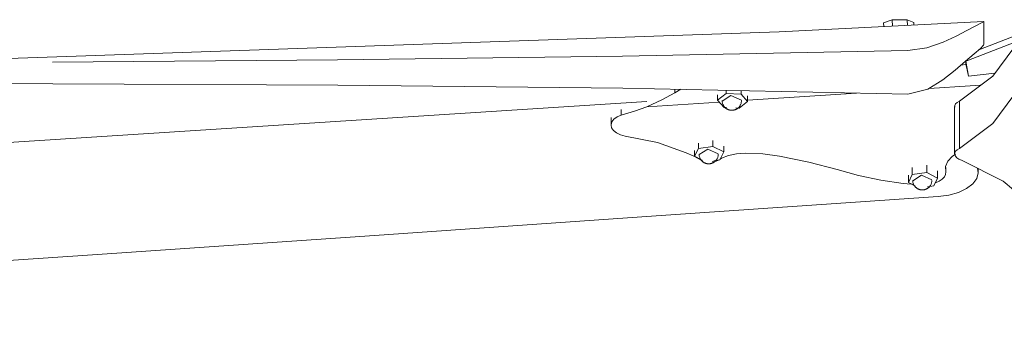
# Model space of a CAD drawing. Header units: millimetres. Extents: x 5494 to 11947, y -2708 to 7544.
# Tile 2 of 16: x 8182 to 8446, y -2398 to -2314. Entities that reach past the tile are written whole.
import ezdxf

# ---------------------------------------------------------------- set-up
doc = ezdxf.new("R2010")
doc.units = ezdxf.units.MM
doc.layers.add('E-ELEC-FIXT', color=7, linetype='Continuous', lineweight=9)

# ---------------------------------------------------------------- blocks, each defined once
blk = doc.blocks.new('AOBA - 33349 AOBA Dark ceiling fan-567936-00 Isometrico PDF')
at = {"layer": 'E-ELEC-FIXT', "color": 251, "lineweight": 15, "true_color": 0x5b5b5b}
for p, q in [((-2715.3, -2315.09), (-2712.99, -2314.3)), ((-2715.26, -2316.11), (-2715.3, -2315.09)), ((-2712.99, -2314.3), (-2708.95, -2314.25)), ((-2712.99, -2314.3), (-2712.93, -2315.99)), ((-2708.95, -2314.25), (-2707.23, -2314.97)), ((-2708.9, -2315.79), (-2708.95, -2314.25)), ((-2707.2, -2315.71), (-2707.23, -2314.97)), ((-2688.44, -2320.86), (-2688.44, -2314.77)), ((-2689.78, -2322.33), (-2676.52, -2317.19)), ((-2693, -2325.27), (-2676.52, -2318.88)), ((-2694.55, -2326.47), (-2693.26, -2326.24)), ((-2693.26, -2326.24), (-2693.26, -2325.4)), ((-2693.25, -2325.4), (-2692.52, -2329.42)), ((-2693.13, -2325.31), (-2693, -2325.27)), ((-2685.48, -2328.61), (-2692.52, -2329.42)), ((-2771.26, -2332.85), (-2771.26, -2333.83)), ((-2771.26, -2333.83), (-2769.64, -2332.89)), ((-2757.53, -2334.01), (-2759.83, -2335.79)), ((-2757.53, -2333.15), (-2757.53, -2334.01)), ((-2753.49, -2334.18), (-2757.53, -2334.01)), ((-2753.49, -2334.18), (-2753.49, -2333.24)), ((-2751.75, -2336.13), (-2753.49, -2334.18)), ((-2751.75, -2335.82), (-2722.52, -2333.92)), ((-2703.1, -2332.66), (-2692.05, -2331.95)), ((-2692.05, -2331.95), (-2689.38, -2331.77)), ((-2778.83, -2336.13), (-3236.26, -2365.47)), ((-2778.77, -2337.57), (-2759.36, -2336.31)), ((-2759.83, -2335.79), (-2759.83, -2334.4)), ((-2759.83, -2335.79), (-2758.08, -2337.74)), ((-2758.57, -2336.07), (-2756.25, -2334.57)), ((-2756.25, -2334.57), (-2753.43, -2335.81)), ((-2754.04, -2337.91), (-2751.75, -2336.13)), ((-2751.75, -2336.13), (-2751.75, -2334.69)), ((-2694.97, -2336.07), (-2694.97, -2348.77)), ((-2785.63, -2338.35), (-2785.63, -2339.8)), ((-2758.08, -2337.74), (-2757.46, -2337.77)), ((-2754.91, -2337.88), (-2754.04, -2337.91)), ((-2696.24, -2337.53), (-2696.24, -2350.22)), ((-2788.37, -2340.43), (-2788.37, -2342.49)), ((-2764.95, -2347.31), (-2764.95, -2348.76)), ((-2761.05, -2346.63), (-2761.05, -2348.18)), ((-2764.95, -2348.76), (-2765.97, -2350.85)), ((-2765.97, -2349.28), (-2765.97, -2350.85)), ((-2761.05, -2348.18), (-2764.95, -2348.76)), ((-2764.77, -2350.41), (-2762.45, -2348.91)), ((-2762.45, -2348.91), (-2759.64, -2350.15)), ((-2758.16, -2349.69), (-2761.05, -2348.18)), ((-2759.17, -2351.78), (-2758.16, -2349.69)), ((-2758.16, -2348.1), (-2758.16, -2349.69)), ((-2765.97, -2350.85), (-2763.94, -2351.91)), ((-2763.89, -2352.01), (-2764.23, -2351.86)), ((-2760.81, -2352.03), (-2759.17, -2351.78)), ((-2758.75, -2351.37), (-2759.09, -2351.64)), ((-2696.02, -2350.27), (-2696.91, -2350.87)), ((-2707.61, -2353.84), (-2707.61, -2355.74)), ((-2703.7, -2355.16), (-2707.61, -2355.74)), ((-2703.7, -2353.26), (-2703.7, -2355.16)), ((-2700.81, -2356.67), (-2703.7, -2355.16)), ((-2700.81, -2354.74), (-2700.81, -2356.67)), ((-2698.62, -2355.3), (-2698.62, -2353.85)), ((-2689.9, -2355.16), (-2689.9, -2354.16)), ((-2707.61, -2355.74), (-2708.62, -2357.83)), ((-2708.62, -2355.92), (-2708.62, -2357.83)), ((-2708.62, -2357.83), (-2706.7, -2358.84)), ((-2707.49, -2357.42), (-2705.17, -2355.92)), ((-2705.17, -2355.92), (-2702.35, -2357.15)), ((-2701.83, -2358.76), (-2700.81, -2356.67)), ((-2703.5, -2359.01), (-2701.83, -2358.76))]:
    blk.add_line(p, q, dxfattribs=at)
for points in [[(-2986.2, -2325.89, 0), (-2743.33, -2317.53, 0), (-2688.44, -2314.77, 0)], [(-2708.83, -2322.47, 0), (-2703.69, -2321.74, 0), (-2699.35, -2320.27, 0), (-2695.82, -2318.66, 0), (-2692.95, -2317.17, 0), (-2690.71, -2315.97, 0), (-2689.18, -2315.14, 0), (-2688.46, -2314.78, 0), (-2688.44, -2314.77, 0)], [(-2688.44, -2320.86, 0), (-2688.5, -2321.03, 0), (-2689.35, -2321.94, 0), (-2691.01, -2323.43, 0), (-2693.29, -2325.4, 0), (-2696.08, -2327.74, 0), (-2699.39, -2330.33, 0), (-2703.45, -2332.88, 0), (-2708.83, -2334.22, 0)], [(-2938.21, -2325.63, 0), (-2861.77, -2324.99, 0), (-2785.31, -2323.99, 0), (-2708.83, -2322.47, 0)], [(-2694.97, -2336.07, 0), (-2686.03, -2329.38, 0), (-2680.36, -2321.74, 0)], [(-2692.52, -2329.42, 0), (-2692.89, -2327.71, 0), (-2693.26, -2326.24, 0)], [(-2708.83, -2334.22, 0), (-2785.19, -2332.55, 0), (-2861.62, -2331.79, 0), (-2938.06, -2331.41, 0), (-2976.29, -2331.31, 0)], [(-2778.77, -2337.57, 0), (-2774.76, -2335.76, 0), (-2771.26, -2333.83, 0)], [(-2758.58, -2335.94, 0), (-2758.57, -2336.13, 0), (-2758.55, -2336.32, 0), (-2758.51, -2336.51, 0), (-2758.47, -2336.69, 0), (-2758.41, -2336.86, 0), (-2758.34, -2337.02, 0), (-2758.27, -2337.17, 0), (-2758.19, -2337.3, 0), (-2758.11, -2337.43, 0), (-2758.02, -2337.54, 0), (-2757.93, -2337.65, 0), (-2757.84, -2337.74, 0), (-2757.76, -2337.83, 0), (-2757.67, -2337.91, 0), (-2757.58, -2337.97, 0), (-2757.5, -2338.04, 0), (-2757.42, -2338.09, 0), (-2757.34, -2338.14, 0), (-2757.26, -2338.19, 0), (-2757.18, -2338.23, 0), (-2757.11, -2338.27, 0), (-2757.04, -2338.3, 0), (-2756.97, -2338.33, 0), (-2756.9, -2338.36, 0), (-2756.83, -2338.38, 0), (-2756.77, -2338.4, 0), (-2756.71, -2338.42, 0), (-2756.64, -2338.44, 0), (-2756.58, -2338.45, 0), (-2756.52, -2338.47, 0), (-2756.46, -2338.48, 0), (-2756.41, -2338.49, 0), (-2756.35, -2338.5, 0), (-2756.29, -2338.5, 0), (-2756.24, -2338.51, 0), (-2756.18, -2338.51, 0), (-2756.12, -2338.52, 0), (-2756.07, -2338.52, 0), (-2756.01, -2338.52, 0), (-2755.96, -2338.52, 0), (-2755.9, -2338.52, 0), (-2755.87, -2338.52, 0)], [(-2753.42, -2335.94, 0), (-2753.43, -2336.13, 0), (-2753.45, -2336.32, 0), (-2753.49, -2336.51, 0), (-2753.53, -2336.69, 0), (-2753.59, -2336.86, 0), (-2753.66, -2337.02, 0), (-2753.73, -2337.17, 0), (-2753.81, -2337.3, 0), (-2753.89, -2337.43, 0), (-2753.98, -2337.54, 0), (-2754.07, -2337.65, 0), (-2754.16, -2337.74, 0), (-2754.24, -2337.83, 0), (-2754.33, -2337.91, 0), (-2754.42, -2337.97, 0), (-2754.5, -2338.04, 0), (-2754.58, -2338.09, 0), (-2754.66, -2338.14, 0), (-2754.74, -2338.19, 0), (-2754.82, -2338.23, 0), (-2754.89, -2338.27, 0), (-2754.96, -2338.3, 0), (-2755.03, -2338.33, 0), (-2755.1, -2338.36, 0), (-2755.17, -2338.38, 0), (-2755.23, -2338.4, 0), (-2755.29, -2338.42, 0), (-2755.36, -2338.44, 0), (-2755.42, -2338.45, 0), (-2755.48, -2338.47, 0), (-2755.54, -2338.48, 0), (-2755.59, -2338.49, 0), (-2755.65, -2338.5, 0), (-2755.71, -2338.5, 0), (-2755.76, -2338.51, 0), (-2755.82, -2338.51, 0), (-2755.87, -2338.52, 0)], [(-2696.22, -2337.71, 0), (-2696.2, -2337.25, 0), (-2695.97, -2336.81, 0), (-2695.55, -2336.41, 0), (-2694.97, -2336.07, 0)], [(-2680.36, -2334.43, 0), (-2686.03, -2342.07, 0), (-2694.97, -2348.77, 0)], [(-2785.63, -2339.8, 0), (-2782.09, -2338.78, 0), (-2778.77, -2337.57, 0)], [(-2788.37, -2342.41, 0), (-2788.16, -2341.65, 0), (-2787.61, -2340.94, 0), (-2786.75, -2340.31, 0), (-2785.63, -2339.8, 0)], [(-2784.59, -2345.42, 0), (-2785.87, -2345.06, 0), (-2786.94, -2344.54, 0), (-2787.74, -2343.9, 0), (-2788.23, -2343.18, 0), (-2788.37, -2342.49, 0)], [(-2768.27, -2349.89, 0), (-2775.92, -2347.14, 0), (-2784.59, -2345.42, 0)], [(-2764.23, -2351.86, 0), (-2766.18, -2350.84, 0), (-2768.27, -2349.89, 0)], [(-2752.41, -2350.03, 0), (-2754.71, -2350.19, 0), (-2756.87, -2350.65, 0), (-2758.75, -2351.37, 0)], [(-2743.17, -2350.8, 0), (-2747.72, -2350.21, 0), (-2752.41, -2350.03, 0)], [(-2694.97, -2348.77, 0), (-2695.55, -2349.1, 0), (-2695.97, -2349.5, 0), (-2696.2, -2349.94, 0), (-2696.22, -2350.4, 0), (-2696.04, -2350.85, 0), (-2695.65, -2351.26, 0), (-2695.1, -2351.61, 0), (-2694.4, -2351.88, 0)], [(-2764.78, -2350.28, 0), (-2764.77, -2350.47, 0), (-2764.75, -2350.67, 0), (-2764.72, -2350.85, 0), (-2764.67, -2351.03, 0), (-2764.61, -2351.2, 0), (-2764.54, -2351.36, 0), (-2764.47, -2351.51, 0), (-2764.39, -2351.64, 0), (-2764.31, -2351.77, 0), (-2764.22, -2351.88, 0), (-2764.13, -2351.99, 0), (-2764.05, -2352.08, 0), (-2763.96, -2352.17, 0), (-2763.87, -2352.25, 0), (-2763.79, -2352.32, 0), (-2763.7, -2352.38, 0), (-2763.62, -2352.43, 0), (-2763.54, -2352.48, 0), (-2763.46, -2352.53, 0), (-2763.39, -2352.57, 0), (-2763.31, -2352.61, 0), (-2763.24, -2352.64, 0), (-2763.17, -2352.67, 0), (-2763.1, -2352.7, 0), (-2763.04, -2352.72, 0), (-2762.97, -2352.74, 0), (-2762.91, -2352.76, 0), (-2762.85, -2352.78, 0), (-2762.78, -2352.79, 0), (-2762.72, -2352.81, 0), (-2762.67, -2352.82, 0), (-2762.61, -2352.83, 0), (-2762.55, -2352.84, 0), (-2762.49, -2352.84, 0), (-2762.44, -2352.85, 0), (-2762.38, -2352.85, 0), (-2762.33, -2352.86, 0), (-2762.27, -2352.86, 0), (-2762.22, -2352.86, 0), (-2762.16, -2352.86, 0), (-2762.11, -2352.86, 0), (-2762.07, -2352.86, 0)], [(-2759.62, -2350.28, 0), (-2759.63, -2350.47, 0), (-2759.65, -2350.67, 0), (-2759.69, -2350.85, 0), (-2759.74, -2351.03, 0), (-2759.79, -2351.2, 0), (-2759.86, -2351.36, 0), (-2759.93, -2351.51, 0), (-2760.01, -2351.64, 0), (-2760.1, -2351.77, 0), (-2760.18, -2351.88, 0), (-2760.27, -2351.99, 0), (-2760.36, -2352.08, 0), (-2760.45, -2352.17, 0), (-2760.53, -2352.25, 0), (-2760.62, -2352.32, 0), (-2760.7, -2352.38, 0), (-2760.78, -2352.43, 0), (-2760.86, -2352.48, 0), (-2760.94, -2352.53, 0), (-2761.02, -2352.57, 0), (-2761.09, -2352.61, 0), (-2761.16, -2352.64, 0), (-2761.23, -2352.67, 0), (-2761.3, -2352.7, 0), (-2761.37, -2352.72, 0), (-2761.43, -2352.74, 0), (-2761.5, -2352.76, 0), (-2761.56, -2352.78, 0), (-2761.62, -2352.79, 0), (-2761.68, -2352.81, 0), (-2761.74, -2352.82, 0), (-2761.8, -2352.83, 0), (-2761.85, -2352.84, 0), (-2761.91, -2352.84, 0), (-2761.97, -2352.85, 0), (-2762.02, -2352.85, 0), (-2762.07, -2352.86, 0)], [(-2759.41, -2351.83, 0), (-2759.79, -2352, 0), (-2760.5, -2352.21, 0), (-2761.27, -2352.33, 0)], [(-2727.79, -2354.43, 0), (-2735.31, -2352.41, 0), (-2743.17, -2350.8, 0)], [(-2696.91, -2350.87, 0), (-2698.06, -2352.17, 0), (-2698.65, -2353.57, 0), (-2698.64, -2355.01, 0)], [(-2694.4, -2351.88, 0), (-2683.23, -2357.54, 0), (-2674.94, -2364.47, 0)], [(-2716.07, -2357.28, 0), (-2722.05, -2355.98, 0), (-2727.79, -2354.43, 0)], [(-2698.64, -2355.01, 0), (-2698.66, -2355.69, 0), (-2698.98, -2356.37, 0), (-2699.56, -2356.98, 0), (-2700.39, -2357.52, 0), (-2701.42, -2357.94, 0)], [(-2700.64, -2361.63, 0), (-2697.82, -2361.25, 0), (-2695.25, -2360.54, 0), (-2693.06, -2359.52, 0), (-2691.39, -2358.26, 0), (-2690.32, -2356.83, 0), (-2689.91, -2355.31, 0), (-2690.09, -2354.05, 0)], [(-2707.88, -2358.3, 0), (-2710.07, -2358.14, 0), (-2716.07, -2357.28, 0)], [(-2707.5, -2357.29, 0), (-2707.49, -2357.48, 0), (-2707.47, -2357.67, 0), (-2707.43, -2357.85, 0), (-2707.39, -2358.03, 0), (-2707.33, -2358.2, 0), (-2707.26, -2358.36, 0), (-2707.19, -2358.51, 0), (-2707.11, -2358.65, 0), (-2707.02, -2358.77, 0), (-2706.94, -2358.89, 0), (-2706.85, -2358.99, 0), (-2706.76, -2359.09, 0), (-2706.68, -2359.17, 0), (-2706.59, -2359.25, 0), (-2706.5, -2359.32, 0), (-2706.42, -2359.38, 0), (-2706.34, -2359.44, 0), (-2706.26, -2359.49, 0), (-2706.18, -2359.53, 0), (-2706.1, -2359.57, 0), (-2706.03, -2359.61, 0), (-2705.96, -2359.64, 0), (-2705.89, -2359.67, 0), (-2705.82, -2359.7, 0), (-2705.75, -2359.72, 0), (-2705.69, -2359.75, 0), (-2705.63, -2359.76, 0), (-2705.56, -2359.78, 0), (-2705.5, -2359.8, 0), (-2705.44, -2359.81, 0), (-2705.38, -2359.82, 0), (-2705.33, -2359.83, 0), (-2705.27, -2359.84, 0), (-2705.21, -2359.85, 0), (-2705.16, -2359.85, 0), (-2705.1, -2359.86, 0), (-2705.04, -2359.86, 0), (-2704.99, -2359.86, 0), (-2704.93, -2359.86, 0), (-2704.88, -2359.86, 0), (-2704.82, -2359.86, 0), (-2704.79, -2359.86, 0)], [(-2702.34, -2357.29, 0), (-2702.35, -2357.48, 0), (-2702.37, -2357.67, 0), (-2702.41, -2357.85, 0), (-2702.45, -2358.03, 0), (-2702.51, -2358.2, 0), (-2702.58, -2358.36, 0), (-2702.65, -2358.51, 0), (-2702.73, -2358.65, 0), (-2702.81, -2358.77, 0), (-2702.9, -2358.89, 0), (-2702.99, -2358.99, 0), (-2703.08, -2359.09, 0), (-2703.16, -2359.17, 0), (-2703.25, -2359.25, 0), (-2703.34, -2359.32, 0), (-2703.42, -2359.38, 0), (-2703.5, -2359.44, 0), (-2703.58, -2359.49, 0), (-2703.66, -2359.53, 0), (-2703.73, -2359.57, 0), (-2703.81, -2359.61, 0), (-2703.88, -2359.64, 0), (-2703.95, -2359.67, 0), (-2704.02, -2359.7, 0), (-2704.09, -2359.72, 0), (-2704.15, -2359.75, 0), (-2704.21, -2359.76, 0), (-2704.28, -2359.78, 0), (-2704.34, -2359.8, 0), (-2704.4, -2359.81, 0), (-2704.46, -2359.82, 0), (-2704.51, -2359.83, 0), (-2704.57, -2359.84, 0), (-2704.63, -2359.85, 0), (-2704.68, -2359.85, 0), (-2704.74, -2359.86, 0), (-2704.79, -2359.86, 0)], [(-3229.92, -2397.74, 0), (-3154.31, -2392.63, 0), (-3078.7, -2387.51, 0), (-3003.09, -2382.37, 0), (-2927.47, -2377.21, 0), (-2851.86, -2372.04, 0), (-2776.25, -2366.84, 0), (-2700.64, -2361.63, 0)]]:
    blk.add_polyline3d(points, dxfattribs=at)

msp = doc.modelspace()

# ---------------------------------------------------------------- block references
at = {"layer": 'E-ELEC-FIXT', "color": 251, "lineweight": 15, "true_color": 0x5b5b5b}
msp.add_blockref('AOBA - 33349 AOBA Dark ceiling fan-567936-00 Isometrico PDF', (11129.39, 0), dxfattribs=at)

doc.saveas('drawing.dxf')
